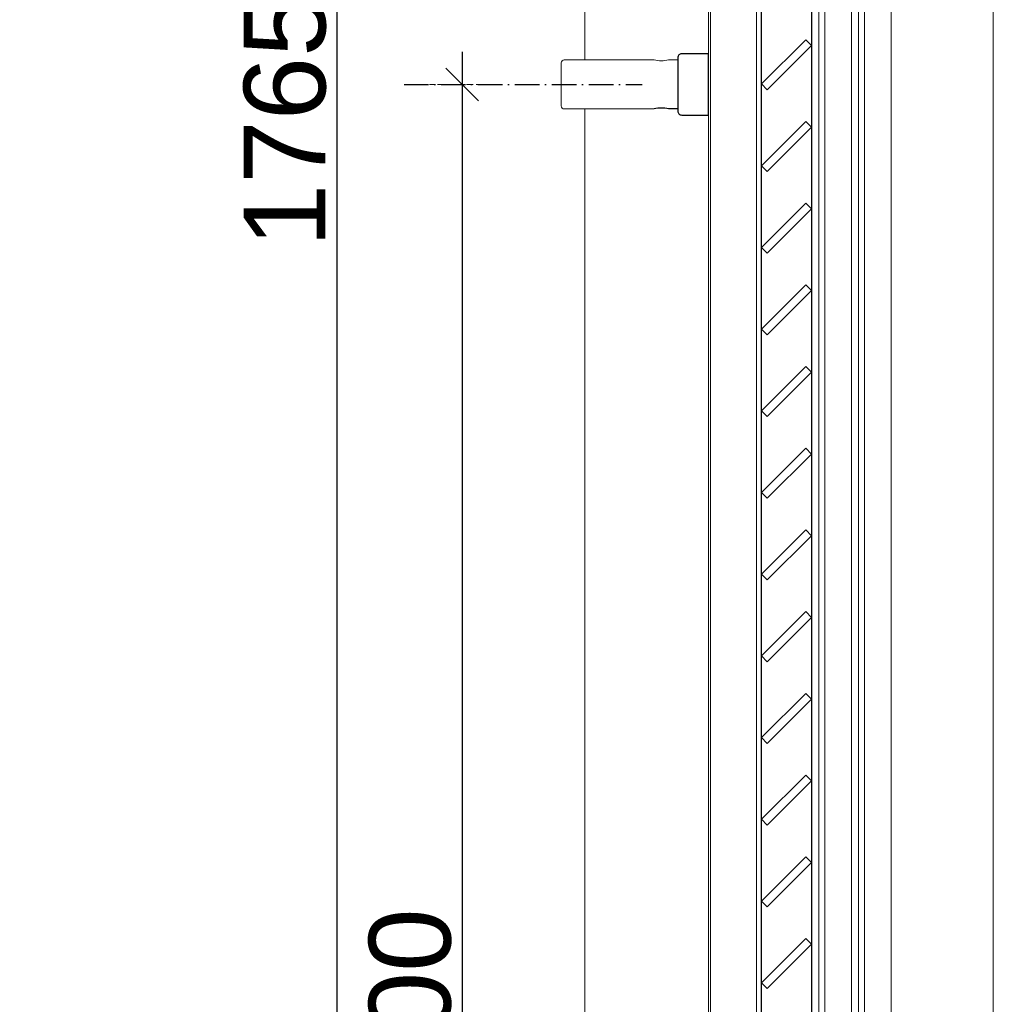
# Model space of a CAD drawing. Header units: millimetres. Extents: x 3652085 to 3778338, y -303702 to -273644.
# Tile 129 of 256: x 3678965 to 3679442, y -282543 to -282061. Entities that reach past the tile are written whole.
import ezdxf

# ---------------------------------------------------------------- set-up
doc = ezdxf.new("R2010")
doc.units = ezdxf.units.MM
doc.header["$PDMODE"] = 34
for name, pattern in [('ACAD_ISO10W100', [18, 12, -3, 0, -3]), ('AUSGEZOGEN', [0]), ('HIDDEN2', [4.7625, 3.175, -1.5875])]:
    doc.linetypes.add(name, pattern=pattern)
for name, color, linetype in [('ATTACHMT', 7, 'Continuous'), ('DOOR', 7, 'AUSGEZOGEN'), ('FITINGS', 7, 'Continuous')]:
    doc.layers.add(name, color=color, linetype=linetype)
for name, color, linetype, lineweight in [('DIM-03    (HAUSART)', 111, 'Continuous', 5), ('SYMBOL-DETAIL    (HAUSART)', 2, 'Continuous', 5), ('WALL-EXT    (HAUSART)', 7, 'Continuous', 30), ('WINDOW-PROFILE (HAUSART)', 166, 'Continuous', 5)]:
    doc.layers.add(name, color=color, linetype=linetype, lineweight=lineweight)
doc.styles.add('1-20 Eng HA', font='arial.ttf', dxfattribs={"height": 40})
doc.dimstyles.new('1-20 Eng HA', dxfattribs={"dimtxt": 40, "dimasz": 16, "dimexe": 16, "dimexo": 5, "dimgap": 5, "dimtad": 1, "dimdec": 0, "dimlfac": -1, "dimzin": 0, "dimdsep": 46, "dimtxsty": '1-20 Eng HA', "dimblk": 'OBLIQUE', "dimcen": 0.09, "dimdle": 16, "dimclrd": 256, "dimclre": 256, "dimclrt": 256, "dimadec": 0, "dimazin": 0, "dimtfac": 1, "dimtdec": 0, "dimtofl": 0, "dimtmove": 0, "dimatfit": 3, "dimldrblk": 'OBLIQUE', "dimfxl": 1, "dimtolj": 1, "dimtzin": 0, "dimlwe": 0, "dimarcsym": 0})

# ---------------------------------------------------------------- blocks, each defined once
blk = doc.blocks.new('_Oblique')
at = {"color": 0, "linetype": 'ByBlock', "lineweight": -2}
blk.add_line((-0.5, -0.5), (0.5, 0.5), dxfattribs=at)
blk = doc.blocks.new('*D234')
at = {"layer": 'Defpoints', "color": 0, "lineweight": 0, "transparency": 16777216}
for p in [(3679120.44, -281228.24), (3679312.51, -281228.24, 0), (3679174.12, -282993.13)]:
    blk.add_point(p, dxfattribs=at)
at = {"layer": 'DIM-03    (HAUSART)', "lineweight": -2, "transparency": 16777216}
blk.add_line((3679120.44, -283009.13), (3679120.44, -281212.24), dxfattribs=at)
at = {"layer": 'DIM-03    (HAUSART)', "linetype": 'HIDDEN2', "lineweight": 0, "transparency": 16777216}
for p, q in [((3679307.51, -281228.24), (3679104.44, -281228.24)), ((3679169.12, -282993.13), (3679104.44, -282993.13))]:
    blk.add_line(p, q, dxfattribs=at)
at = {"layer": 'DIM-03    (HAUSART)', "lineweight": -2, "transparency": 16777216, "xscale": 16, "yscale": 16, "zscale": 16}
for p, rotation in [((3679120.44, -281228.24), 90), ((3679120.44, -282993.13), 270)]:
    blk.add_blockref('_Oblique', p, dxfattribs=dict(at, rotation=rotation))
at = {"layer": 'DIM-03    (HAUSART)', "transparency": 16777216, "insert": (3679095.02, -282110.69), "char_height": 40, "attachment_point": 5, "rotation": 90, "style": '1-20 Eng HA'}
blk.add_mtext('\\A1;1765', dxfattribs=at)
blk = doc.blocks.new('*D235')
at = {"layer": 'Defpoints', "color": 0, "lineweight": 0, "transparency": 16777216}
for p in [(3679201.51, -282093.13), (3679174.12, -282993.13), (3679181.7, -282993.13)]:
    blk.add_point(p, dxfattribs=at)
at = {"layer": 'DIM-03    (HAUSART)', "lineweight": -2, "transparency": 16777216}
blk.add_line((3679181.7, -282077.13), (3679181.7, -283009.13), dxfattribs=at)
at = {"layer": 'DIM-03    (HAUSART)', "linetype": 'HIDDEN2', "lineweight": 0, "transparency": 16777216}
for p, q in [((3679196.51, -282093.13), (3679165.7, -282093.13)), ((3679179.12, -282993.13), (3679197.7, -282993.13))]:
    blk.add_line(p, q, dxfattribs=at)
at = {"layer": 'DIM-03    (HAUSART)', "lineweight": -2, "transparency": 16777216, "xscale": 16, "yscale": 16, "zscale": 16}
for p, rotation in [((3679181.7, -282093.13), 90), ((3679181.7, -282993.13), 270)]:
    blk.add_blockref('_Oblique', p, dxfattribs=dict(at, rotation=rotation))
at = {"layer": 'DIM-03    (HAUSART)', "transparency": 16777216, "insert": (3679156.28, -282543.13), "char_height": 40, "attachment_point": 5, "rotation": 90, "style": '1-20 Eng HA'}
blk.add_mtext('\\A1;900', dxfattribs=at)

msp = doc.modelspace()

# ---------------------------------------------------------------- linework, layer by layer
at = {"elevation": 302370.49}
for points in [[(3679352.67, -282074.08), (3679349.84, -282071.25), (3679328.17, -282092.92), (3679331, -282095.75)], [(3679352.67, -282114.08), (3679349.84, -282111.25), (3679328.17, -282132.92), (3679331, -282135.75)], [(3679352.67, -282154.08), (3679349.84, -282151.25), (3679328.17, -282172.92), (3679331, -282175.75)], [(3679352.67, -282194.08), (3679349.84, -282191.25), (3679328.17, -282212.92), (3679331, -282215.75)], [(3679352.67, -282234.08), (3679349.84, -282231.25), (3679328.17, -282252.92), (3679331, -282255.75)], [(3679352.67, -282274.08), (3679349.84, -282271.25), (3679328.17, -282292.92), (3679331, -282295.75)], [(3679352.67, -282314.08), (3679349.84, -282311.25), (3679328.17, -282332.92), (3679331, -282335.75)], [(3679352.67, -282354.08), (3679349.84, -282351.25), (3679328.17, -282372.92), (3679331, -282375.75)], [(3679352.67, -282394.08), (3679349.84, -282391.25), (3679328.17, -282412.92), (3679331, -282415.75)], [(3679352.67, -282434.08), (3679349.84, -282431.25), (3679328.17, -282452.92), (3679331, -282455.75)], [(3679352.67, -282474.08), (3679349.84, -282471.25), (3679328.17, -282492.92), (3679331, -282495.75)], [(3679352.67, -282514.08), (3679349.84, -282511.25), (3679328.17, -282532.92), (3679331, -282535.75)]]:
    msp.add_lwpolyline(points, close=True, dxfattribs=at)
at = {"layer": 'ATTACHMT', "color": 2, "linetype": 'ACAD_ISO10W100'}
msp.add_line((3679153.21, -282093.13, 302370.49), (3679269.82, -282093.13, 302370.49), dxfattribs=at)
at = {"layer": 'DOOR', "color": 7, "linetype": 'Continuous', "lineweight": -3, "elevation": 302370.49}
msp.add_lwpolyline([(3679328.17, -282917.63), (3679328.17, -281293.74), (3679352.67, -281293.74), (3679352.67, -282917.63)], dxfattribs=at)
at = {"layer": 'FITINGS', "color": 7, "linetype": 'Continuous', "lineweight": -3}
msp.add_lwpolyline([(3679302.17, -282108.13), (3679302.17, -282078.13), (3679289.17, -282078.13, 0.414214), (3679287.17, -282080.13), (3679287.17, -282106.13, 0.414214), (3679289.17, -282108.13)], format="xyb", close=True, dxfattribs=at)
msp.add_lwpolyline([(3679287.17, -282081.13), (3679287.17, -282105.13), (3679282.67, -282105.13, 0.11551), (3679275.67, -282105.13)], format="xyb", dxfattribs=at)
at = {"layer": 'SYMBOL-DETAIL    (HAUSART)', "color": 171, "ltscale": 0.5, "elevation": 302370.49}
msp.add_lwpolyline([(3679059.4, -283563.73, 12, 12, 0), (3679059.46, -283444.06, 0, 0, 0), (3679059.46, -281586.56, 0, 0, 0), (3679147.82, -281559.75, 0, 0, 0), (3678971.09, -281536.17, 0, 0, 0), (3679059.61, -281512.82, 0, 0, 0), (3679059.39, -279672.07, 12, 12, 0), (3679059.39, -279552.39, 0, 0, 0)], format="xyseb", dxfattribs=at)
at = {"layer": 'WALL-EXT    (HAUSART)', "lineweight": 0, "elevation": 302370.49}
for points in [[(3679241.73, -280013.12), (3679241.73, -282081.13)], [(3679441.65, -282993.13), (3679441.65, -280013.13)], [(3679241.73, -282105.13), (3679241.73, -282993.15)]]:
    msp.add_lwpolyline(points, dxfattribs=at)
at = {"layer": 'WINDOW-PROFILE (HAUSART)', "elevation": 302370.49}
for points in [[(3679391.67, -282936.29), (3679391.67, -281250.41)], [(3679375.67, -282954.13), (3679375.67, -281260.92)], [(3679378.67, -282936.29), (3679378.67, -281260.92)], [(3679302.17, -282922.13), (3679302.17, -281288.24)], [(3679302.17, -282922.13), (3679302.17, -281289.24)], [(3679303.17, -282922.13), (3679303.17, -281290.24)], [(3679372.17, -281303.41), (3679372.17, -282908.97)], [(3679325.67, -281308.24), (3679325.67, -282917.63)], [(3679356.17, -281310.24), (3679356.17, -282902.13)], [(3679359.17, -281310.24), (3679359.17, -282902.13)]]:
    msp.add_lwpolyline(points, dxfattribs=at)
for points in [[(3679230.17, -282093.13), (3679230.17, -282082.63, -0.414214), (3679231.67, -282081.13), (3679275.67, -282081.13, 0.11551), (3679282.67, -282081.13), (3679287.17, -282081.13), (3679287.17, -282093.13)], [(3679230.17, -282093.13), (3679230.17, -282103.63, 0.414214), (3679231.67, -282105.13), (3679275.67, -282105.13, -0.11551), (3679282.67, -282105.13), (3679287.17, -282105.13), (3679287.17, -282093.13)]]:
    msp.add_lwpolyline(points, format="xyb", dxfattribs=at)
at = {"layer": 'WINDOW-PROFILE (HAUSART)'}
msp.add_lwpolyline([(3679275.67, -282105.13), (3679231.67, -282105.13, -0.414214), (3679230.17, -282103.63), (3679230.17, -282093.13, -0.208864)], format="xyb", dxfattribs=at)

# ---------------------------------------------------------------- dimensions: what is measured, and where the dimension line sits
at = {"layer": 'DIM-03    (HAUSART)'}
for base, p1, p2, picture, middle in [((3679120.44, -281228.24, 302370.49), (3679174.12, -282993.13, 302370.49), (3679312.51, -281228.24, 302370.49), '*D234', (3679095.02, -282110.69, 302370.49)), ((3679181.7, -282993.13, 302370.49), (3679201.51, -282093.13, 302370.49), (3679174.12, -282993.13, 302370.49), '*D235', (3679156.28, -282543.13, 302370.49))]:
    dim = msp.add_linear_dim(base=base, p1=p1, p2=p2, angle=90, dimstyle='1-20 Eng HA', dxfattribs=at)
    dim.commit()
    dim.dimension.update_dxf_attribs({"geometry": picture, "text_midpoint": middle})

doc.saveas('drawing.dxf')
